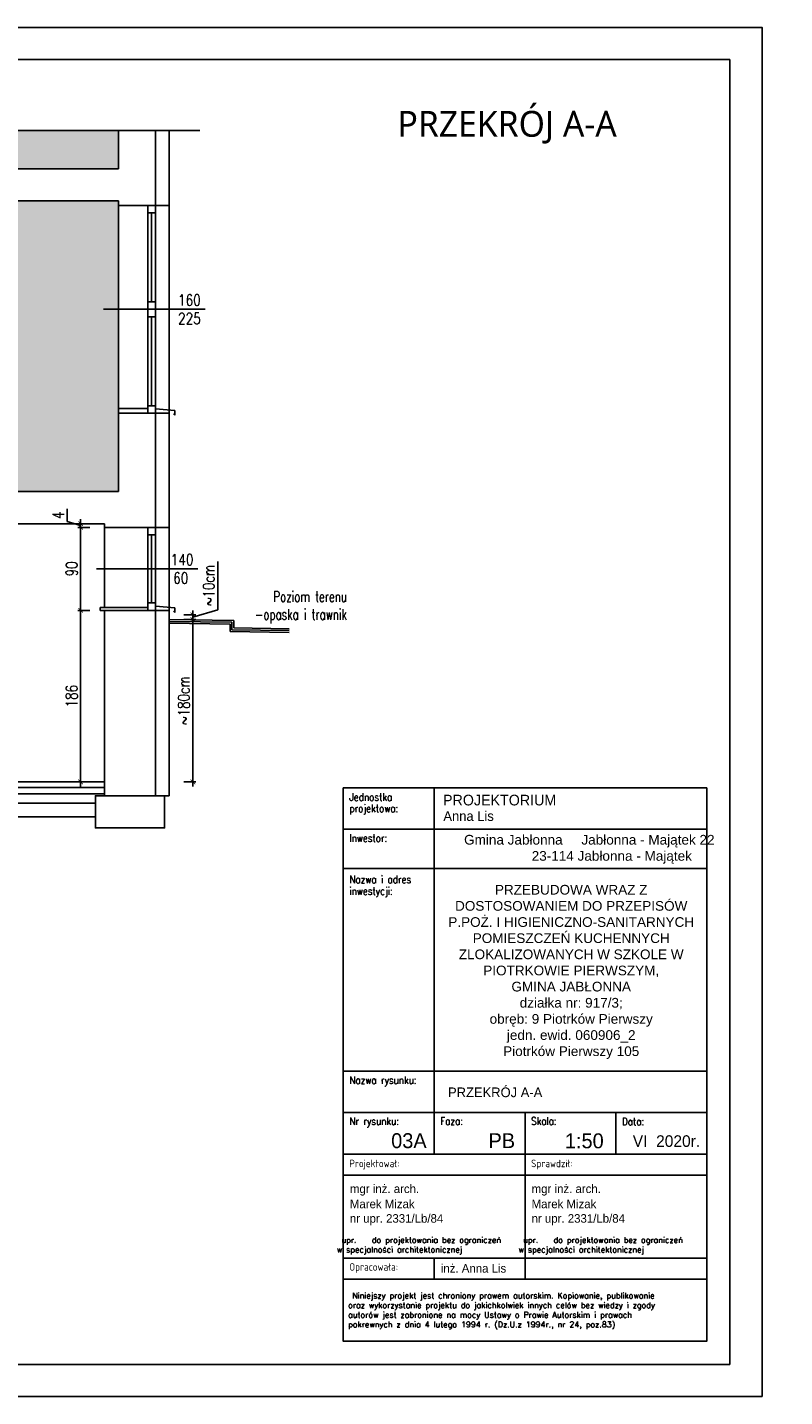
# Model space of a CAD drawing. Header units: millimetres. Extents: x 31969 to 285678, y -69766 to -5517.
# Tile 35 of 37: x 149037 to 149859, y -10538 to -9053. Entities that reach past the tile are written whole.
import ezdxf
from ezdxf.lldxf.tags import DXFTag

# ---------------------------------------------------------------- set-up
doc = ezdxf.new("R2010")
doc.units = ezdxf.units.MM
for name, color, linetype in [('a-izolacja 1', 3, 'Continuous'), ('a-opis 1', 3, 'Continuous'), ('a-opis 2', 1, 'Continuous'), ('a-opis stolarki 2', 1, 'Continuous'), ('a-przekrój 1', 3, 'Continuous'), ('a-przekrój 3', 1, 'Continuous'), ('a-ramka', 7, 'Continuous'), ('a-stolarka okienna', 3, 'Continuous'), ('a-szkło', 4, 'Continuous'), ('a-szraf', 252, 'Continuous'), ('a-wymiary', 11, 'Continuous'), ('a-ściany istniejące murowane', 6, 'Continuous')]:
    doc.layers.add(name, color=color, linetype=linetype)
doc.styles.add('IREK', font='simplex.shx', dxfattribs={"width": 0.8})
doc.styles.add('MAREK', font='simplex.shx')
doc.styles.add('PRZEKRÓJ2', font='l_10646.ttf')
doc.styles.add('RS01507', font='romans.shx', dxfattribs={"width": 0.7, "height": 0.15})
doc.styles.add('TABELA2', font='txt', dxfattribs={"height": 10})
doc.styles.add('WYMIAR', font='romans.shx', dxfattribs={"width": 0.8})
doc.styles.add('WYMIARY', font='simplex.shx', dxfattribs={"width": 0.75})
tags = doc.linetypes.add('DASHED', pattern=[0.75, 0.5, -0.25]).pattern_tags.tags
tags[6:7] = [DXFTag(74, 4), DXFTag(75, 0), DXFTag(340, '0'), DXFTag(46, 1.0), DXFTag(50, 0.0), DXFTag(44, 0.0), DXFTag(45, 0.0)]
tags[4:5] = [DXFTag(74, 4), DXFTag(75, 0), DXFTag(340, '0'), DXFTag(46, 1.0), DXFTag(50, 0.0), DXFTag(44, 0.0), DXFTag(45, 0.0)]
doc.dimstyles.new('MAREK50', dxfattribs={"dimtxt": 12.5, "dimasz": 5, "dimexe": 3, "dimexo": 2, "dimgap": 3.5, "dimtad": 1, "dimdec": 1, "dimdsep": 46, "dimtxsty": 'WYMIARY', "dimblk1": 'ARCHTICK', "dimblk2": 'ARCHTICK', "dimsah": 1, "dimcen": 2.5, "dimdle": 5, "dimadec": 0, "dimazin": 0, "dimtfac": 1, "dimtdec": 1, "dimtmove": 1, "dimatfit": 3, "dimldrblk": 'ARCHTICK', "dimfxl": 0, "dimtolj": 1, "dimtzin": 0, "dimarcsym": 0})

# ---------------------------------------------------------------- blocks, each defined once
blk = doc.blocks.new('_ARCHTICK')
at = {"color": 0, "linetype": 'ByBlock', "const_width": 0.15}
blk.add_lwpolyline([(-0.5, -0.5), (0.5, 0.5)], dxfattribs=at)
blk = doc.blocks.new('*D169')
at = {"layer": 'a-wymiary', "color": 0, "lineweight": -2, "ltscale": 100}
for p, q in [((149095.1, -9876.4), (149095.1, -9680.4)), ((149105.1, -9685.4), (149092.1, -9685.4)), ((149105.1, -9871.4), (149092.1, -9871.4))]:
    blk.add_line(p, q, dxfattribs=at)
at = {"layer": 'DEFPOINTS', "color": 0, "ltscale": 100}
for p in [(149095.1, -9685.4), (149121.2, -9685.4), (149121.2, -9871.4)]:
    blk.add_point(p, dxfattribs=at)
at = {"layer": 'a-wymiary', "color": 0, "lineweight": -2, "ltscale": 100, "xscale": 5, "yscale": 5, "zscale": 5}
for p, rotation in [((149095.1, -9685.4), 90), ((149095.1, -9871.4), 270)]:
    blk.add_blockref('_ARCHTICK', p, dxfattribs=dict(at, rotation=rotation))
at = {"layer": 'a-wymiary', "color": 0, "ltscale": 100, "insert": (149085.4, -9778.4), "char_height": 12.5, "attachment_point": 5, "rotation": 90, "style": 'WYMIARY'}
blk.add_mtext('\\A1;186', dxfattribs=at)
blk = doc.blocks.new('*D170')
at = {"layer": 'a-wymiary', "color": 0, "lineweight": -2, "ltscale": 100}
for p, q in [((149095.1, -9690.4), (149095.1, -9590.4)), ((149105.1, -9595.4), (149092.1, -9595.4)), ((149105.1, -9685.4), (149092.1, -9685.4))]:
    blk.add_line(p, q, dxfattribs=at)
at = {"layer": 'DEFPOINTS', "color": 0, "ltscale": 100}
for p in [(149095.1, -9595.4), (149121.2, -9595.4), (149121.2, -9685.4)]:
    blk.add_point(p, dxfattribs=at)
at = {"layer": 'a-wymiary', "color": 0, "lineweight": -2, "ltscale": 100, "xscale": 5, "yscale": 5, "zscale": 5}
for p, rotation in [((149095.1, -9595.4), 90), ((149095.1, -9685.4), 270)]:
    blk.add_blockref('_ARCHTICK', p, dxfattribs=dict(at, rotation=rotation))
at = {"layer": 'a-wymiary', "color": 0, "ltscale": 100, "insert": (149085.4, -9640.4), "char_height": 12.5, "attachment_point": 5, "rotation": 90, "style": 'WYMIARY'}
blk.add_mtext('\\A1;90', dxfattribs=at)
blk = doc.blocks.new('*D171')
at = {"layer": 'a-wymiary', "color": 0, "lineweight": -2, "ltscale": 100}
for p, q in [((149243.9, -9684.8), (149243.9, -9632.3)), ((149206.9, -9690.4), (149219.9, -9690.4)), ((149206.9, -9695.4), (149219.9, -9695.4)), ((149216.9, -9692.9), (149243.9, -9684.8)), ((149216.9, -9690.4), (149216.9, -9685.4)), ((149216.9, -9690.4), (149216.9, -9695.4)), ((149216.9, -9690.4), (149216.9, -9695.4)), ((149216.9, -9695.4), (149216.9, -9700.4))]:
    blk.add_line(p, q, dxfattribs=at)
at = {"layer": 'DEFPOINTS', "color": 0, "ltscale": 100}
for p in [(149190.6, -9695.4), (149191.2, -9690.4), (149216.9, -9695.4)]:
    blk.add_point(p, dxfattribs=at)
at = {"layer": 'a-wymiary', "color": 0, "lineweight": -2, "ltscale": 100, "xscale": 5, "yscale": 5, "zscale": 5}
for p, rotation in [((149216.9, -9690.4), 270), ((149216.9, -9695.4), 90)]:
    blk.add_blockref('_ARCHTICK', p, dxfattribs=dict(at, rotation=rotation))
at = {"layer": 'a-wymiary', "color": 0, "ltscale": 100, "insert": (149234.1, -9658.5), "char_height": 12.5, "attachment_point": 5, "rotation": 90, "style": 'WYMIARY'}
blk.add_mtext('\\A1;~10cm', dxfattribs=at)
blk = doc.blocks.new('*D168')
at = {"layer": 'a-wymiary', "color": 0, "lineweight": -2, "ltscale": 100}
for p, q in [((149206.9, -9695.4), (149219.9, -9695.4)), ((149216.9, -9690.4), (149216.9, -9876.4)), ((149206.9, -9871.4), (149219.9, -9871.4))]:
    blk.add_line(p, q, dxfattribs=at)
at = {"layer": 'DEFPOINTS', "color": 0, "ltscale": 100}
for p in [(149190.6, -9695.4), (149121.2, -9871.4), (149216.9, -9871.4)]:
    blk.add_point(p, dxfattribs=at)
at = {"layer": 'a-wymiary', "color": 0, "lineweight": -2, "ltscale": 100, "xscale": 5, "yscale": 5, "zscale": 5}
for p, rotation in [((149216.9, -9695.4), 90), ((149216.9, -9871.4), 270)]:
    blk.add_blockref('_ARCHTICK', p, dxfattribs=dict(at, rotation=rotation))
at = {"layer": 'a-wymiary', "color": 0, "ltscale": 100, "insert": (149207.1, -9783.4), "char_height": 12.5, "attachment_point": 5, "rotation": 90, "style": 'WYMIARY'}
blk.add_mtext('\\A1;~180cm', dxfattribs=at)
blk = doc.blocks.new('*D172')
at = {"layer": 'a-wymiary', "color": 0, "lineweight": -2, "ltscale": 100}
for p, q in [((149080.6, -9589.1), (149080.6, -9575.4)), ((149095.1, -9593.4), (149080.6, -9589.1)), ((149105.1, -9591.4), (149092.1, -9591.4)), ((149095.1, -9591.4), (149095.1, -9586.4)), ((149095.1, -9595.4), (149095.1, -9591.4)), ((149095.1, -9595.4), (149095.1, -9591.4)), ((149105.1, -9595.4), (149092.1, -9595.4)), ((149095.1, -9595.4), (149095.1, -9600.4))]:
    blk.add_line(p, q, dxfattribs=at)
at = {"layer": 'DEFPOINTS', "color": 0, "ltscale": 100}
for p in [(149095.1, -9591.4), (149121.2, -9591.4), (149121.2, -9595.4)]:
    blk.add_point(p, dxfattribs=at)
at = {"layer": 'a-wymiary', "color": 0, "lineweight": -2, "ltscale": 100, "xscale": 5, "yscale": 5, "zscale": 5}
for p, rotation in [((149095.1, -9591.4), 270), ((149095.1, -9595.4), 90)]:
    blk.add_blockref('_ARCHTICK', p, dxfattribs=dict(at, rotation=rotation))
at = {"layer": 'a-wymiary', "color": 0, "ltscale": 100, "insert": (149070.9, -9582.2), "char_height": 12.5, "attachment_point": 5, "rotation": 90, "style": 'WYMIARY'}
blk.add_mtext('\\A1;4', dxfattribs=at)

msp = doc.modelspace()

# ---------------------------------------------------------------- hatches: boundary and pattern name
at = {"layer": 'a-szraf', "ltscale": 30}
h = msp.add_hatch(dxfattribs=at)
h.set_pattern_fill('DOTS', color=256, scale=1.5)
h.set_pattern_definition([(0, (2694.2084, -3226.4559), (1.190625, 2.38125), [0, -2.38125])])
h.paths.add_polyline_path([(149136.17, -9250.4), (149136.17, -9241.4), (148105.17, -9241.4), (148105.17, -9250.4), (148105.17, -9475.18), (148105.17, -9475.4), (148105.17, -9556.4), (149136.17, -9556.4), (149136.17, -9475.4), (149136.17, -9470.4)])
h.paths.add_polyline_path([(149136.17, -9164.92), (148105.17, -9164.92), (148105.17, -9206.4), (149136.17, -9206.4)])

# ---------------------------------------------------------------- linework, layer by layer
at = {"layer": 'a-izolacja 1'}
for p, q in [((149176.17, -9246.4), (149176.17, -9164.92)), ((149176.17, -9595.4), (149176.17, -9471.4)), ((149176.17, -9886.4), (149176.17, -9685.4))]:
    msp.add_line(p, q, dxfattribs=at)
at = {"layer": 'a-opis 1', "ltscale": 0.5}
for p, q in [((149478.51, -9877.91), (149478.51, -10275.29)), ((149379.99, -9922.73), (149774.07, -9922.73)), ((149379.99, -9965.29), (149774.07, -9965.29)), ((149675.55, -9965.29), (149774.07, -9965.29)), ((149379.99, -10185), (149774.07, -10185)), ((149379.99, -10230.15), (149774.07, -10230.15)), ((149577.03, -10230.15), (149577.03, -10275.29)), ((149577.03, -10230.15), (149577.03, -10410.41)), ((149675.55, -10230.15), (149675.55, -10275.29)), ((149379.99, -10275.29), (149774.07, -10275.29)), ((149379.99, -10275.29), (149774.07, -10275.29)), ((149379.99, -10297.87), (149774.07, -10297.87)), ((149379.99, -10297.87), (149774.07, -10297.87)), ((149379.99, -10297.87), (149774.07, -10297.87)), ((149379.99, -10297.87), (149774.07, -10297.87)), ((149379.99, -10387.83), (149774.07, -10387.83)), ((149478.51, -10387.83), (149478.51, -10410.41)), ((149379.99, -10410.73), (149774.07, -10410.73)), ((149379.99, -10410.73), (149774.07, -10410.73))]:
    msp.add_line(p, q, dxfattribs=at)
at = {"layer": 'a-opis 2', "ltscale": 2}
msp.add_lwpolyline([(149379.99, -9877.91), (149774.07, -9877.91), (149774.07, -10478.13), (149379.99, -10478.13)], close=True, dxfattribs=at)
msp.add_lwpolyline([(149379.99, -9877.91), (149774.07, -9877.91), (149774.07, -10478.13), (149379.99, -10478.13)], close=True, dxfattribs=at)
at = {"layer": 'a-opis stolarki 2'}
for p, q in [((149230.06, -9358.9), (149120.1, -9358.9)), ((149222.16, -9640.4), (149112.19, -9640.4))]:
    msp.add_line(p, q, dxfattribs=at)
at = {"layer": 'a-przekrój 1'}
for p, q in [((149191.17, -9695.4), (149261.17, -9696.4)), ((149261.17, -9696.4), (149261.17, -9704.4)), ((149191.17, -9697.4), (149259.17, -9698.37)), ((149191.17, -9699.4), (149257.17, -9700.34)), ((149257.17, -9700.34), (149257.17, -9708.34)), ((149257.17, -9708.34), (149321.17, -9709.4)), ((149259.17, -9698.37), (149259.17, -9706.37)), ((149259.17, -9706.37), (149321.17, -9707.4)), ((149261.17, -9704.4), (149321.17, -9705.4)), ((149121.17, -9877.4), (148120.17, -9877.4)), ((149121.17, -9884.4), (148120.17, -9884.4)), ((149111.17, -9894.4), (148130.17, -9894.4)), ((149111.17, -9909.4), (148130.17, -9909.4))]:
    msp.add_line(p, q, dxfattribs=at)
at = {"layer": 'a-przekrój 3', "ltscale": 100}
msp.add_line((148120.17, -9871.4), (149121.17, -9871.4), dxfattribs=at)
at = {"layer": 'a-ramka', "ltscale": 0.5}
for points in [[(149834.07, -10538.13), (147734.07, -10538.13), (147734.07, -9053.13), (149834.07, -9053.13)], [(147859.07, -9088.13), (149799.07, -9088.13), (149799.07, -10503.13), (147859.07, -10503.13)]]:
    msp.add_lwpolyline(points, close=True, dxfattribs=at)
at = {"layer": 'a-stolarka okienna'}
for p, q in [((149136.17, -9246.4), (149136.17, -9471.18)), ((149168.17, -9246.63), (149168.17, -9471.4)), ((149176.17, -9246.4), (149176.17, -9471.4)), ((149191.17, -9246.4), (149191.17, -9471.18)), ((149168.17, -9254.4), (149176.17, -9254.4)), ((149168.17, -9350.9), (149176.17, -9350.9)), ((149168.17, -9358.9), (149176.17, -9358.9)), ((149168.17, -9366.9), (149176.17, -9366.9)), ((149136.17, -9471.4), (149136.17, -9466.4)), ((149136.17, -9466.4), (149168.17, -9466.4)), ((149168.17, -9463.4), (149176.17, -9463.4)), ((149197.13, -9468.64), (149176.17, -9466.9)), ((149197.13, -9473.64), (149195.99, -9472.15)), ((149197.13, -9473.64), (149197.13, -9468.64)), ((149121.17, -9595.4), (149121.17, -9682.4)), ((149168.17, -9595.63), (149168.17, -9685.4)), ((149168.17, -9603.4), (149176.17, -9603.4)), ((149176.17, -9595.4), (149176.17, -9685.4)), ((149191.17, -9595.63), (149191.17, -9685.4)), ((149168.17, -9677.4), (149176.17, -9677.4)), ((149197.13, -9682.64), (149176.17, -9680.9)), ((149116.17, -9685.4), (149116.17, -9682.4)), ((149116.17, -9682.4), (149168.17, -9682.4)), ((149121.17, -9685.4), (149116.17, -9685.4)), ((149197.13, -9687.64), (149195.99, -9686.15)), ((149197.13, -9687.64), (149197.13, -9682.64))]:
    msp.add_line(p, q, dxfattribs=at)
at = {"layer": 'a-szkło', "ltscale": 2}
for p, q in [((149172.17, -9350.9), (149172.17, -9254.4)), ((149172.17, -9463.4), (149172.17, -9366.9)), ((149172.17, -9677.4), (149172.17, -9603.4))]:
    msp.add_line(p, q, dxfattribs=at)
at = {"layer": 'a-ściany istniejące murowane', "linetype": 'DASHED', "ltscale": 20}
msp.add_line((149224.34, -9164.92), (148019.77, -9164.92), dxfattribs=at)
at = {"layer": 'a-ściany istniejące murowane'}
for p, q in [((149136.17, -9206.4), (149136.17, -9164.92)), ((149191.17, -9246.4), (149191.17, -9164.92)), ((149136.17, -9206.4), (148105.17, -9206.4)), ((149136.17, -9241.4), (148105.17, -9241.4)), ((149136.17, -9246.4), (149136.17, -9241.4)), ((149136.17, -9246.4), (149191.17, -9246.4)), ((149136.17, -9556.4), (149136.17, -9471.4)), ((149136.17, -9471.4), (149191.17, -9471.4)), ((149191.17, -9595.4), (149191.17, -9471.4)), ((149136.17, -9556.4), (148105.17, -9556.4)), ((149121.17, -9591.4), (148717.17, -9591.4)), ((149121.17, -9595.4), (149121.17, -9591.4)), ((149191.17, -9595.4), (149121.17, -9595.4)), ((149121.17, -9886.4), (149121.17, -9685.4)), ((149121.17, -9685.4), (149191.17, -9685.4)), ((149191.17, -9886.4), (149191.17, -9685.4)), ((149121.17, -9886.4), (149121.17, -9872.89)), ((149186.17, -9886.4), (149191.17, -9886.4))]:
    msp.add_line(p, q, dxfattribs=at)
msp.add_lwpolyline([(149186.17, -9886.4), (149111.17, -9886.4), (149111.17, -9921.4), (149186.17, -9921.4)], close=True, dxfattribs=at)

# ---------------------------------------------------------------- texts
at = {"layer": 'a-opis 1', "ltscale": 0.5, "style": 'IREK', "width": 0.85}
for s, height, p in [('Jednostka ', 8.165, (149386.59, -9891.97)), ('projektowa:', 8.1648, (149386.59, -9904.24)), ('Inwestor:', 8.165, (149386.59, -9936.45)), ('Nazwa i adres', 8.1648, (149386.59, -9981.27)), ('inwestycji:', 8.1648, (149386.59, -9993.89)), ('Nazwa rysunku:', 8.1648, (149386.59, -10199.04)), ('Nr rysunku:', 8.1648, (149386.59, -10243.54)), ('Faza:', 8.165, (149485.11, -10243.34)), ('Skala:', 8.165, (149583.63, -10243.34)), ('Data:', 8.165, (149682.16, -10243.86)), ('Projektował:', 8.1648, (149386.59, -10289.33)), ('Sprawdził:', 8.165, (149583.63, -10289.33)), ('Opracowała:', 8.1648, (149386.59, -10401.55))]:
    msp.add_text(s, height=height, dxfattribs=at).set_placement(p)
at = {"layer": 'a-opis 1', "ltscale": 0.5, "style": 'TABELA2'}
for s, height, p in [('PROJEKTORIUM', 11.5547, (149488.13, -9896.94)), ('Anna Lis', 10.504, (149488.5, -9913.76)), ('PRZEKRÓJ A-A', 10.5043, (149493.53, -10213.35)), ('03A', 16.166, (149431.9, -10268.62)), ('PB', 16.166, (149537.41, -10268.62)), (' 1:50', 16.166, (149614.25, -10268.8)), ('VI  2020r.', 12.605, (149693.86, -10267.31)), ('mgr inż. arch.', 9.2648, (149387.18, -10317.33)), ('mgr inż. arch.', 9.2648, (149584.23, -10317.33)), ('Marek Mizak', 9.2648, (149387.1, -10333.81)), ('Marek Mizak', 9.2648, (149584.14, -10333.81)), ('nr upr. 2331/Lb/84', 9.2648, (149387.1, -10349.52)), ('nr upr. 2331/Lb/84', 9.2648, (149584.14, -10349.52)), ('inż. Anna Lis', 9.2648, (149485.71, -10403.62))]:
    msp.add_text(s, height=height, dxfattribs=at).set_placement(p)
at = {"layer": 'a-opis 1', "ltscale": 40, "insert": (149383.9, -9664.66), "char_height": 11.613, "width": 139.889, "attachment_point": 3, "style": 'RS01507'}
msp.add_mtext('Poziom terenu\\P-opaska i trawnik', dxfattribs=at)
at = {"layer": 'a-opis 1', "ltscale": 0.5}
for s, insert, char_height, width, attachment_point, style in [('{\\fArial|b0|i0|c238|p34;\\W2.56591; }{\\fArial|b0|i0|c238|p34;Gmina Jabłonna     Jabłonna - Majątek 22^I}\\P{\\fArial|b0|i0|c238|p34;\\W7.26230;  }{\\fArial|b0|i0|c238|p34;23-114 Jabłonna - Majątek}', (149641.52, -9944.52, -38205), 10.50429, 333.0192, 5, 'TABELA2'), ('{\\fArial|b0|i0|c238|p34;\\PPRZEBUDOWA WRAZ Z DOSTOSOWANIEM DO PRZEPISÓW P.POŻ. I HIGIENICZNO-SANITARNYCH POMIESZCZEŃ KUCHENNYCH ZLOKALIZOWANYCH W SZKOLE W PIOTRKOWIE PIERWSZYM, \\PGMINA JABŁONNA\\Pdziałka nr: 917/3; \\Pobręb: 9 Piotrków Pierwszy \\Pjedn. ewid. 060906_2\\PPiotrków Pierwszy 105}', (149627.11, -10068.78, 38205), 10.50429, 291.6593, 5, 'TABELA2'), ('{\\Fsimplex.shx;\\W7.15653;   }upr.^Ido projektowania bez ograniczeń \\P{\\Fsimplex.shx;\\W6.76177;   }w specjalności architektonicznej', (149285.91, -10365.16), 6.25, 382.3933, 1, 'MAREK'), ('{\\Fsimplex.shx;\\W7.15653;   }upr.^Ido projektowania bez ograniczeń \\P{\\Fsimplex.shx;\\W6.76177;   }w specjalności architektonicznej', (149482.95, -10365.16), 6.25, 382.3933, 1, 'MAREK'), ('{\\Fsimplex.shx;\\W1.04846; }Niniejszy projekt jest chroniony prawem autorskim. Kopiowanie, publikowanie {\\Fsimplex.shx;\\W1.04846; }oraz wykorzystanie projektu do jakichkolwiek innych celów bez wiedzy i zgody {\\Fsimplex.shx;\\W1.04846; }autorów jest zabronione na mocy Ustawy o Prawie Autorskim i prawach {\\Fsimplex.shx;\\W1.04846; }pokrewnych z dnia 4 lutego 1994 r. (Dz.U.z 1994r., nr 24, poz.83)', (149385.17, -10425.46), 6.25, 382.3933, 1, 'MAREK')]:
    msp.add_mtext(s, dxfattribs=dict(at, insert=insert, char_height=char_height, width=width, attachment_point=attachment_point, style=style))
at = {"layer": 'a-opis 2', "ltscale": 2, "style": 'PRZEKRÓJ2'}
msp.add_text('PRZEKRÓJ A-A', height=28.0378, dxfattribs=at).set_placement((149438.78, -9171.78))
at = {"layer": 'a-opis stolarki 2', "char_height": 12, "width": 23.8958, "attachment_point": 7, "style": 'WYMIAR'}
for s, insert in [('{\\Fromans.shx;\\W1.24457; }\\P160\\P225', (149200.74, -9374.89)), ('{\\Fromans.shx;\\W1.24457; }\\P140\\P{\\Fromans.shx;\\W0.26838; }60', (149192.83, -9656.39))]:
    msp.add_mtext(s, dxfattribs=dict(at, insert=insert))

# ---------------------------------------------------------------- dimensions: what is measured, and where the dimension line sits
at = {"layer": 'a-wymiary', "ltscale": 100}
for base, p1, p2, picture, middle in [((149095.14, -9591.4), (149121.17, -9595.4), (149121.17, -9591.4), '*D172', (149070.89, -9585.55)), ((149095.14, -9595.4), (149121.17, -9685.4), (149121.17, -9595.4), '*D170', (149085.39, -9640.4)), ((149095.14, -9685.4), (149121.17, -9871.4), (149121.17, -9685.4), '*D169', (149085.39, -9778.4))]:
    dim = msp.add_linear_dim(base=base, p1=p1, p2=p2, angle=90, dimstyle='MAREK50', override={"dimfxl": 10, "dimfxlon": 1}, dxfattribs=at)
    dim.commit()
    dim.dimension.update_dxf_attribs({"geometry": picture, "text_midpoint": middle})
for base, p1, p2, text, picture, middle in [((149216.89, -9695.39), (149191.17, -9690.4), (149190.59, -9695.39), '~10cm', '*D171', (149234.14, -9681.3)), ((149216.89, -9871.4), (149190.59, -9695.39), (149121.17, -9871.4), '~180cm', '*D168', (149207.14, -9783.4))]:
    dim = msp.add_linear_dim(base=base, p1=p1, p2=p2, angle=90, text=text, dimstyle='MAREK50', override={"dimfxl": 10, "dimfxlon": 1}, dxfattribs=at)
    dim.commit()
    dim.dimension.update_dxf_attribs({"geometry": picture, "text_midpoint": middle})

doc.saveas('drawing.dxf')
